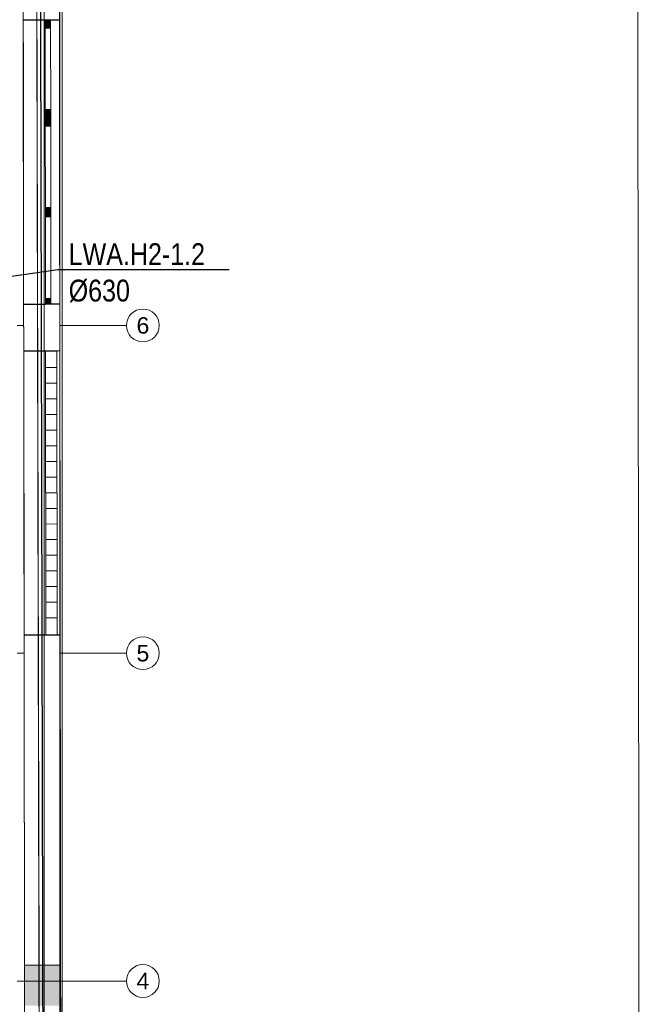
# Model space of a CAD drawing. Header units: millimetres. Extents: x -47038 to 86296, y -75637 to 48966.
# Tile 34 of 174: x -32265 to -26587, y -65433 to -56422. Entities that reach past the tile are written whole.
import ezdxf
from ezdxf import colors
from ezdxf.entities.mleader import LeaderData, LeaderLine
from ezdxf.enums import TextEntityAlignment as Align
from ezdxf.math import Vec2, Vec3

# ---------------------------------------------------------------- set-up
doc = ezdxf.new("R2010")
doc.units = ezdxf.units.MM
doc.linetypes.add('Przerywana', pattern=[564.444447, 282.222223, -282.222223])
doc.linetypes.add('Wipeout_Contour', pattern=[1000, 0, -1000])
for name, color, linetype, lineweight, true_color in [('280-A Dachy Powłoki_Nr_pióra__95', 7, 'Continuous', 20, 0x7c7c7c), ('410-K Osie główne_Nr_pióra__95', 7, 'Continuous', 20, 0x7c7c7c), ('420-K Ściany_Nr_pióra__95', 7, 'Continuous', 20, 0x7c7c7c), ('460 - Stropy_Nr_pióra__95', 7, 'Continuous', 20, 0x7c7c7c), ('Okna Archicada_Nr_pióra__95', 7, 'Continuous', 20, 0x7c7c7c)]:
    doc.layers.add(name, color=color, linetype=linetype, lineweight=lineweight, true_color=true_color)
for name, color, linetype, lineweight in [('410-K Osie główne_Nr_pióra__1', 7, 'Continuous', 20), ('AURA_went_opisy', 7, 'Continuous', 15), ('XREF', 8, 'Continuous', 9)]:
    doc.layers.add(name, color=color, linetype=linetype, lineweight=lineweight)
doc.layers.add('420-K Ściany', color=7, linetype='Continuous')
doc.styles.add('Arial Narrow', font='ARIALN.TTF')
doc.styles.add('STYL_AUTOMATYCZNY_1', font='arial.ttf')

# ---------------------------------------------------------------- blocks, each defined once
blk = doc.blocks.new('A$C67F68D5B')
at = {"layer": '420-K Ściany_Nr_pióra__95', "linetype": 'Continuous', "lineweight": 5}
for points in [[(914.13, -1614.03), (914.29, -1738.16), (947.29, -1738.12), (947.13, -1613.99)], [(947.62, -1998.12), (914.62, -1998.16), (914.67, -2040.88), (947.67, -2040.84)], [(947.99, -2300.84), (914.99, -2300.88), (915.05, -2343.17), (948.05, -2343.13)]]:
    blk.add_hatch(color=8, dxfattribs=at).paths.add_polyline_path(points)
at = {"layer": '280-A Dachy Powłoki_Nr_pióra__95', "color": 8, "linetype": 'Continuous', "lineweight": 5, "flags": 128}
blk.add_lwpolyline([(1475.04, -500.05), (1478.79, -3539.77)], dxfattribs=at)
at = {"layer": '410-K Osie główne_Nr_pióra__95', "color": 8, "linetype": 'Continuous', "lineweight": 5}
for p, q in [((908.74, -2017.75), (1008.74, -2017.75)), ((908.74, -2317.75), (1008.74, -2317.75))]:
    blk.add_line(p, q, dxfattribs=at)
for centre in [(1023.74, -2017.75), (1023.74, -2317.75), (1023.74, -2617.75)]:
    blk.add_circle(centre, 15, dxfattribs=at)
at = {"layer": '420-K Ściany_Nr_pióra__95', "color": 8, "linetype": 'Continuous', "lineweight": 5}
for p, q in [((914.29, -1738.16), (934.29, -1738.14)), ((934.29, -1738.14), (939.29, -1738.13)), ((939.29, -1738.13), (947.29, -1738.12)), ((914.62, -1998.16), (934.62, -1998.14)), ((934.62, -1998.14), (939.62, -1998.13)), ((939.62, -1998.13), (947.62, -1998.12)), ((914.67, -2040.88), (934.67, -2040.86)), ((934.67, -2040.86), (944.87, -2040.85)), ((944.87, -2040.85), (947.67, -2040.84)), ((914.99, -2300.88), (934.99, -2300.86)), ((934.99, -2300.86), (945.19, -2300.85)), ((945.19, -2300.85), (947.99, -2300.84)), ((915.05, -2343.17), (935.05, -2343.15)), ((935.05, -2343.15), (945.25, -2343.14)), ((945.25, -2343.14), (948.05, -2343.13))]:
    blk.add_line(p, q, dxfattribs=at)
at = {"layer": '420-K Ściany_Nr_pióra__95', "color": 8, "linetype": 'Continuous', "lineweight": 5, "flags": 128}
for points in [[(914.13, -1614.03), (914.29, -1738.16)], [(947.29, -1738.12), (947.13, -1613.99)], [(914.62, -1998.16), (914.67, -2040.88)], [(947.67, -2040.84), (947.62, -1998.12)], [(914.99, -2300.88), (915.05, -2343.17)], [(948.05, -2343.13), (947.99, -2300.84)]]:
    blk.add_lwpolyline(points, dxfattribs=at)
at = {"layer": 'Okna Archicada_Nr_pióra__95', "color": 8, "linetype": 'Continuous', "lineweight": 25, "true_color": 0x7c7c7c}
for p, q in [((915.05, -2343.17), (935.05, -2343.15)), ((935.05, -2343.15), (945.25, -2343.14)), ((935.05, -2343.15), (945.25, -2343.14)), ((945.25, -2343.14), (948.05, -2343.13)), ((915.37, -2603.17), (935.37, -2603.15)), ((935.37, -2603.15), (945.57, -2603.14)), ((935.37, -2603.15), (945.57, -2603.14)), ((945.57, -2603.14), (948.37, -2603.13))]:
    blk.add_line(p, q, dxfattribs=at)
at = {"layer": 'Okna Archicada_Nr_pióra__95', "color": 8, "linetype": 'Continuous', "lineweight": 20, "true_color": 0x7c7c7c}
for p, q in [((915.37, -2603.17), (915.05, -2343.17)), ((935.37, -2603.15), (935.05, -2343.15)), ((945.57, -2603.14), (945.25, -2343.14)), ((948.37, -2603.13), (948.05, -2343.13)), ((935.07, -2358.62), (945.27, -2358.61)), ((935.09, -2372.94), (945.29, -2372.93)), ((935.1, -2387.26), (945.3, -2387.24)), ((935.12, -2401.57), (945.32, -2401.56)), ((935.14, -2415.89), (945.34, -2415.87)), ((935.16, -2430.2), (945.36, -2430.19)), ((935.17, -2444.52), (945.37, -2444.51)), ((935.19, -2458.83), (945.39, -2458.82)), ((935.21, -2473.15), (945.41, -2473.14)), ((935.23, -2487.47), (945.43, -2487.45)), ((935.25, -2501.78), (945.45, -2501.77)), ((935.26, -2516.1), (945.46, -2516.08)), ((935.28, -2530.41), (945.48, -2530.4)), ((935.3, -2544.73), (945.5, -2544.72)), ((935.32, -2559.04), (945.52, -2559.03)), ((935.34, -2573.36), (945.54, -2573.35)), ((935.35, -2587.68), (945.55, -2587.66))]:
    blk.add_line(p, q, dxfattribs=at)
at = {"layer": '410-K Osie główne_Nr_pióra__1', "color": 8, "lineweight": 5, "style": 'STYL_AUTOMATYCZNY_1'}
for s, p in [('6', (1023.74, -2010.25)), ('5', (1023.74, -2310.25)), ('4', (1023.74, -2610.25))]:
    blk.add_text(s, height=15, dxfattribs=at).set_placement(p, align=Align.TOP_CENTER)
at = {"color": 8, "linetype": 'Wipeout_Contour', "lineweight": 5, "ltscale": 17510.797958}
blk.add_wipeout([(945.79, -544.9), (912.79, -544.9), (916.49, -3494.75), (949.49, -3494.75), (946.54, -1137.75), (933.42, -1137.75), (933.42, -1097.75), (946.49, -1097.75)], dxfattribs=at).dxf.layer = '420-K Ściany'
at = {"layer": '420-K Ściany_Nr_pióra__95', "linetype": 'Continuous', "lineweight": 5}
blk.add_hatch(color=8, dxfattribs=at).paths.add_polyline_path([(915.37, -2603.17), (915.42, -2640.45), (948.42, -2640.41), (948.37, -2603.13)])
at = {"layer": 'Okna Archicada_Nr_pióra__95', "linetype": 'Continuous', "lineweight": 20, "true_color": 0x7c7c7c}
for points in [[(939.29, -1738.13), (934.29, -1738.14), (934.3, -1745.64), (939.3, -1745.63)], [(934.4, -1829.02), (939.4, -1829.02), (939.39, -1820.27), (934.39, -1820.27)], [(939.4, -1829.02), (934.4, -1829.02), (934.41, -1835.27), (939.41, -1835.27)], [(934.51, -1914.21), (939.51, -1914.2), (939.5, -1909.9), (934.5, -1909.91)], [(939.51, -1914.2), (934.51, -1914.21), (934.52, -1918.51), (939.52, -1918.5)], [(934.62, -1998.14), (939.62, -1998.13), (939.61, -1993.13), (934.61, -1993.14)]]:
    blk.add_hatch(color=8, dxfattribs=at).paths.add_polyline_path(points)
at = {"layer": '280-A Dachy Powłoki_Nr_pióra__95', "color": 8, "linetype": 'Continuous', "lineweight": 5, "flags": 128}
for points in [[(930.74, -3539.33), (923.96, -500.73)], [(924.03, -500.73), (930.81, -3539.33)], [(927.37, -500.73), (934.15, -3539.32)], [(934.36, -3539.32), (927.58, -500.73)], [(947.71, -543.91), (947.71, -3492.6)], [(947.84, -3492.6), (947.84, -543.91)], [(949.93, -3492.6), (949.93, -543.91)], [(949.98, -543.91), (949.98, -3492.6)]]:
    blk.add_lwpolyline(points, dxfattribs=at)
at = {"layer": '410-K Osie główne_Nr_pióra__95', "color": 8, "linetype": 'Continuous', "lineweight": 5}
for p, q in [((933.47, -548.55), (933.47, -3529.44)), ((908.74, -2617.75), (1008.74, -2617.75))]:
    blk.add_line(p, q, dxfattribs=at)
at = {"layer": '420-K Ściany_Nr_pióra__95', "color": 8, "linetype": 'Continuous', "lineweight": 5}
for p, q in [((915.37, -2603.17), (935.37, -2603.15)), ((935.37, -2603.15), (945.57, -2603.14)), ((945.57, -2603.14), (948.37, -2603.13))]:
    blk.add_line(p, q, dxfattribs=at)
at = {"layer": '420-K Ściany_Nr_pióra__95', "color": 8, "linetype": 'Continuous', "lineweight": 5, "flags": 128}
for points in [[(912.79, -544.9), (916.49, -3492.42)], [(912.79, -544.9), (916.49, -3492.42)], [(949.49, -3492.37), (945.79, -544.86)], [(949.49, -3494.75), (946.54, -1137.75)], [(915.37, -2603.17), (915.42, -2640.45)], [(948.42, -2640.41), (948.37, -2603.13)]]:
    blk.add_lwpolyline(points, dxfattribs=at)
at = {"layer": '460 - Stropy_Nr_pióra__95', "color": 8, "linetype": 'Przerywana', "lineweight": 5}
blk.add_line((916.49, -3492.42), (912.79, -544.9), dxfattribs=at)
blk.add_line((916.49, -3492.42), (912.79, -544.9), dxfattribs=at)
at = {"layer": 'Okna Archicada_Nr_pióra__95', "color": 8, "linetype": 'Continuous', "lineweight": 25, "true_color": 0x7c7c7c}
for p, q in [((914.29, -1738.16), (934.29, -1738.14)), ((934.29, -1738.14), (939.29, -1738.13)), ((934.29, -1738.14), (939.29, -1738.13)), ((939.29, -1738.13), (947.29, -1738.12)), ((914.62, -1998.16), (934.62, -1998.14)), ((934.62, -1998.14), (939.62, -1998.13)), ((934.62, -1998.14), (939.62, -1998.13)), ((939.62, -1998.13), (947.62, -1998.12)), ((914.67, -2040.88), (934.67, -2040.86)), ((934.67, -2040.86), (944.87, -2040.85)), ((934.67, -2040.86), (944.87, -2040.85)), ((944.87, -2040.85), (947.67, -2040.84)), ((914.99, -2300.88), (934.99, -2300.86)), ((934.99, -2300.86), (945.19, -2300.85)), ((934.99, -2300.86), (945.19, -2300.85)), ((945.19, -2300.85), (947.99, -2300.84))]:
    blk.add_line(p, q, dxfattribs=at)
at = {"layer": 'Okna Archicada_Nr_pióra__95', "color": 8, "linetype": 'Continuous', "lineweight": 20, "true_color": 0x7c7c7c}
for p, q in [((914.62, -1998.16), (914.29, -1738.16)), ((934.3, -1745.64), (934.29, -1738.14)), ((939.29, -1738.13), (939.3, -1745.63)), ((947.62, -1998.12), (947.29, -1738.12)), ((939.3, -1745.63), (934.3, -1745.64)), ((934.39, -1820.27), (934.3, -1745.64)), ((939.3, -1745.63), (939.39, -1820.27)), ((934.4, -1829.02), (934.39, -1820.27)), ((934.39, -1820.27), (939.39, -1820.27)), ((939.39, -1820.27), (939.4, -1829.02)), ((934.41, -1835.27), (934.4, -1829.02)), ((939.4, -1829.02), (939.41, -1835.27)), ((939.41, -1835.27), (934.41, -1835.27)), ((934.5, -1909.91), (934.41, -1835.27)), ((939.41, -1835.27), (939.5, -1909.9)), ((934.5, -1909.91), (939.5, -1909.9)), ((934.51, -1914.21), (934.5, -1909.91)), ((939.5, -1909.9), (939.51, -1914.2)), ((934.52, -1918.51), (934.51, -1914.21)), ((939.52, -1918.5), (934.52, -1918.51)), ((934.61, -1993.14), (934.52, -1918.51)), ((939.51, -1914.2), (939.52, -1918.5)), ((939.52, -1918.5), (939.61, -1993.13)), ((934.61, -1993.14), (939.61, -1993.13)), ((934.62, -1998.14), (934.61, -1993.14)), ((939.61, -1993.13), (939.62, -1998.13)), ((914.99, -2300.88), (914.67, -2040.88)), ((934.99, -2300.86), (934.67, -2040.86)), ((945.19, -2300.85), (944.87, -2040.85)), ((947.99, -2300.84), (947.67, -2040.84)), ((934.69, -2056.33), (944.89, -2056.32)), ((934.71, -2070.65), (944.91, -2070.64)), ((934.72, -2084.96), (944.92, -2084.95)), ((934.74, -2099.28), (944.94, -2099.27)), ((934.76, -2113.6), (944.96, -2113.58)), ((934.78, -2127.91), (944.98, -2127.9)), ((934.8, -2142.23), (945, -2142.21)), ((934.81, -2156.54), (945.01, -2156.53)), ((934.83, -2170.86), (945.03, -2170.85)), ((934.85, -2185.17), (945.05, -2185.16)), ((934.87, -2199.49), (945.07, -2199.48)), ((934.89, -2213.81), (945.09, -2213.79)), ((934.9, -2228.12), (945.1, -2228.11)), ((934.92, -2242.44), (945.12, -2242.42)), ((934.94, -2256.75), (945.14, -2256.74)), ((934.96, -2271.07), (945.16, -2271.06)), ((934.98, -2285.38), (945.18, -2285.37))]:
    blk.add_line(p, q, dxfattribs=at)

msp = doc.modelspace()

# ---------------------------------------------------------------- block references
at = {"layer": 'XREF', "xscale": 10, "yscale": 10, "zscale": 10}
msp.add_blockref('A$C67F68D5B', (-41374.8, -39042.2), dxfattribs=at)

# ---------------------------------------------------------------- next in the draw order: leaders
at = {"layer": 'AURA_went_opisy'}
ml = msp.add_multileader_mtext('Standard', dxfattribs=at)
ml.set_content('LWA.H2-1.2\\P%%C630', color=256, style='Arial Narrow')
ml.set_leader_properties()
ml.build(insert=Vec2(0, 0))
ml.multileader.update_dxf_attribs({"text_left_attachment_type": 6, "text_right_attachment_type": 6, "dogleg_length": 50, "arrow_head_size": 120})
ctx = ml.context
ctx.base_point, ctx.char_height, ctx.arrow_head_size, ctx.landing_gap_size, ctx.plane_origin = Vec3(-31866.7, -58707.4, 6688), 200, 120, 50, Vec3(-57865.8, -125871.8, 6688)
ctx.left_attachment, ctx.right_attachment = 6, 6
notes = []
notes.append((ctx, [(0, (1, 1, 0), (-31916.7, -58707.4, 6688), (1, 0), 50, [(0, [(-32832.7, -58837.8, 6688)], 0, [])])]))
ctx.mtext.insert = Vec3(-31816.7, -58467.4, 6688)
for ctx, leaders in notes:
    for number, flags, end, landing, length, lines in leaders:
        leader = LeaderData()
        leader.index, (leader.has_last_leader_line, leader.has_dogleg_vector, leader.attachment_direction) = number, flags
        leader.last_leader_point, leader.dogleg_vector, leader.dogleg_length = Vec3(end), Vec3(landing), length
        for number, points, colour, breaks in lines:
            line = LeaderLine()
            line.index, line.vertices, line.color, line.breaks = number, Vec3.list(points), colors.encode_raw_color(colour), breaks
            leader.lines.append(line)
        ctx.leaders.append(leader)

doc.saveas('drawing.dxf')
